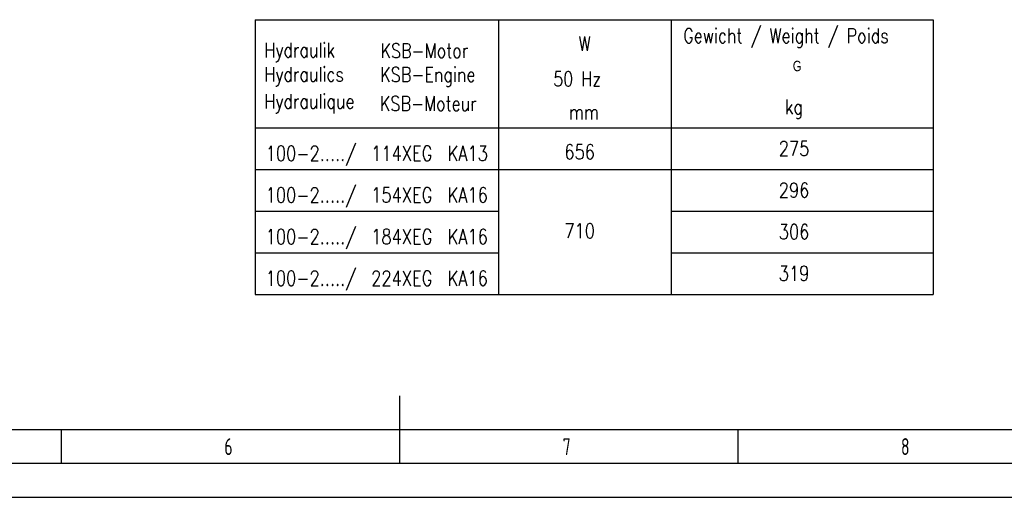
# Model space of a CAD drawing. Header units: millimetres. Extents: x 0 to 5940, y 0 to 4200.
# Tile 18 of 56: x 2408 to 3863, y 0 to 707. Entities that reach past the tile are written whole.
import ezdxf

# ---------------------------------------------------------------- set-up
doc = ezdxf.new("R2010")
doc.units = ezdxf.units.MM
doc.header["$LTSCALE"] = 50
doc.layers.get('0').update_dxf_attribs({"linetype": 'CONTINUOUS'})
for name, color, linetype in [('01-LINIE-025', 1, 'CONTINUOUS'), ('02-LINIE-035', 2, 'CONTINUOUS'), ('10-TEXT-025', 1, 'CONTINUOUS'), ('11-TEXT-035', 2, 'CONTINUOUS'), ('KSB-BLATTRAND', 2, 'CONTINUOUS')]:
    doc.layers.add(name, color=color, linetype=linetype)
doc.layers.add('Level 4', color=7, linetype='CONTINUOUS', lineweight=0)
doc.styles.add('ROMANS', font='romans', dxfattribs={"width": 0.8})
doc.styles.get("Standard").update_dxf_attribs({"font": 'ISOCP.SHX'})
doc.styles.add('Style-WORKING', font='WORKING.shx', dxfattribs={"width": 0.8})

# ---------------------------------------------------------------- blocks, each defined once
blk = doc.blocks.new('Rahmen_A2')
at = {"color": 1, "ltscale": 150}
for p, q in [((584, 10), (10, 10)), ((0, 0), (594, 0))]:
    blk.add_line(p, q, dxfattribs=at)
at = {"layer": 'KSB-BLATTRAND'}
for p, q in [((297, 5), (297, 15)), ((247, 5), (247, 10)), ((297, 5), (297, 10)), ((347, 5), (347, 10)), ((589, 5), (5, 5))]:
    blk.add_line(p, q, dxfattribs=at)
at = {"layer": 'KSB-BLATTRAND', "width": 0.75}
for s, p in [('6', (271.0625, 6.25)), ('7', (321.0625, 6.25)), ('8', (371.0625, 6.25))]:
    blk.add_text(s, height=2.5, dxfattribs=at).set_placement(p)

msp = doc.modelspace()

# ---------------------------------------------------------------- linework, layer by layer
at = {"layer": '01-LINIE-025'}
for p, q in [((2756.4, 485), (3758.1, 485)), ((2756.4, 423.4), (3115.6, 423.4)), ((3370.8, 423.4), (3758.1, 423.4)), ((2756.4, 361.8), (3115.6, 361.8)), ((3370.8, 361.8), (3758.1, 361.8))]:
    msp.add_line(p, q, dxfattribs=at)
at = {"layer": '02-LINIE-035'}
for p, q in [((2756.4, 706.6), (2756.4, 300.2)), ((2756.4, 706.6), (3758.1, 706.6)), ((3115.6, 706.6), (3115.6, 300.2)), ((3370.8, 706.6), (3370.8, 300.2)), ((2756.4, 546.6), (3758.1, 546.6)), ((2756.4, 300.2), (3758.1, 300.2))]:
    msp.add_line(p, q, dxfattribs=at)
at = {"layer": 'Level 4', "color": 2, "linetype": 'Continuous', "lineweight": -3}
msp.add_line((3758.1, 706.6), (3758.1, 300.2), dxfattribs=at)

# ---------------------------------------------------------------- block references
at = {"layer": 'KSB-BLATTRAND', "xscale": 10, "yscale": 10, "zscale": 10}
msp.add_blockref('Rahmen_A2', (0, 0), dxfattribs=at)

# ---------------------------------------------------------------- texts
at = {"layer": '02-LINIE-035', "style": 'ROMANS', "width": 0.8}
msp.add_text('Gewicht / Weight / Poids', height=21.599, dxfattribs=at).set_placement((3388.9, 672.1))
at = {"layer": '10-TEXT-025', "style": 'ROMANS', "width": 0.8}
for s, p in [('275', (3530, 505.1)), ('100-2...../', (2771.7, 497.9)), ('114XEG', (2927.6, 497.9)), ('KA13', (3040.5, 497.9)), ('656', (3213.1, 500.1)), ('296', (3530, 443.5)), ('100-2...../', (2771.7, 436.3)), ('154XEG', (2927.6, 436.3)), ('KA16', (3040.5, 436.3)), ('100-2...../', (2771.7, 374.7)), ('184XEG', (2927.6, 374.7)), ('KA16', (3040.5, 374.7)), ('710', (3213.1, 383.3)), ('306', (3530, 381.9)), ('100-2...../', (2771.7, 313.1)), ('224XEG', (2927.6, 313.1)), ('KA16', (3040.5, 313.1)), ('319', (3530, 320.3))]:
    msp.add_text(s, height=22, dxfattribs=at).set_placement(p)
at = {"layer": '11-TEXT-035', "style": 'ROMANS', "width": 0.8}
for s, height, p in [('Hydraulik', 21.6, (2769.7, 650.9)), ('KSB-Motor', 21.6, (2941.5, 650)), ('W', 21.6, (3234.1, 660.3)), ('Hydraulics', 21.6, (2769.7, 615)), ('KSB-Engine', 21.6, (2941.1, 614.6)), ('50 Hz', 21.6, (3196.7, 608.2)), ('Hydraulique', 21.598, (2769.7, 575)), ('KSB-Moteur', 21.6, (2940.6, 571.8)), ('kg', 21.6, (3539, 566.9)), ('mm', 21.6, (3219.9, 559.1))]:
    msp.add_text(s, height=height, dxfattribs=at).set_placement(p)
at = {"layer": 'Level 4', "color": 1, "linetype": 'Continuous', "lineweight": -3, "style": 'Style-WORKING', "width": 0.8}
msp.add_text('G', height=15.4, dxfattribs=at).set_placement((3550.8, 630.4))

doc.saveas('drawing.dxf')
